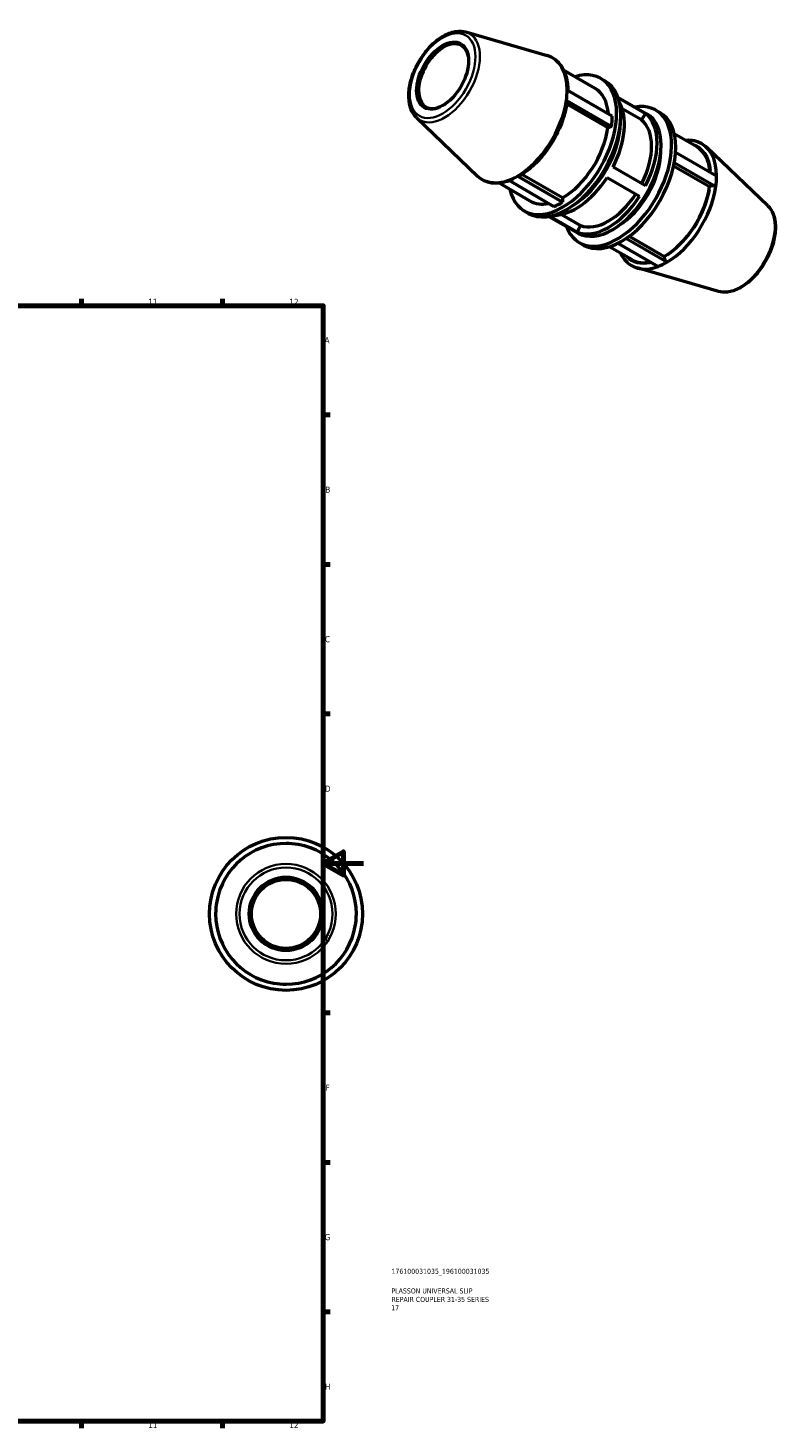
# Model space of a CAD drawing. Header units: millimetres. Extents: x -51 to 1047, y 0 to 718.
# Tile 3 of 3: x 674 to 1047, y 17 to 712. Entities that reach past the tile are written whole.
import ezdxf

# ---------------------------------------------------------------- set-up
doc = ezdxf.new("R2010")
doc.units = ezdxf.units.MM
for name, color, linetype, lineweight in [('Border (ANSI)', 7, 'Continuous', 70), ('Title (ISO)', 7, 'Continuous', 50), ('Visible (ANSI)', 7, 'Continuous', 50), ('Visible Narrow (ANSI)', 7, 'Continuous', 35)]:
    doc.layers.add(name, color=color, linetype=linetype, lineweight=lineweight)
doc.styles.add('Note Text (ANSI)', font='tahoma.ttf')
doc.styles.add('Note Text (ISO)', font='tahoma.ttf')

# ---------------------------------------------------------------- blocks, each defined once
blk = doc.blocks.new('Borders Default Border')
at = {"layer": 'Border (ANSI)'}
for p, q in [((700.83, 574), (700.83, 577.45)), ((770.92, 574), (770.92, 577.45)), ((821, 519.75), (824.45, 519.75)), ((821, 445.5), (824.45, 445.5)), ((821, 371.25), (824.45, 371.25)), ((821, 222.75), (824.45, 222.75)), ((821, 148.5), (824.45, 148.5)), ((821, 74.25), (824.45, 74.25)), ((700.83, 20), (700.83, 16.55)), ((770.92, 20), (770.92, 16.55))]:
    blk.add_line(p, q, dxfattribs=at)
at = {"layer": 'Border (ANSI)', "flags": 128}
for points in [[(20, 20), (20, 574), (821, 574), (821, 20), (20, 20)], [(841, 297), (821, 297), (831, 302.77), (831, 291.23), (821, 297)]]:
    blk.add_lwpolyline(points, dxfattribs=at)
at = {"layer": 'Border (ANSI)', "attachment_point": 7, "style": 'Note Text (ANSI)'}
for s, insert, char_height in [('11', (734.04, 574.4), 3.048), ('12', (804.13, 574.4), 3.048), ('A', (821.63, 555.35), 3.05), ('B', (821.99, 481.1), 3.05), ('C', (821.8, 406.8), 3.05), ('D', (821.81, 332.6), 3.05), ('E', (822.05, 258.35), 3.05), ('F', (822.14, 184.1), 3.05), ('G', (821.66, 109.79), 3.05), ('H', (821.81, 35.6), 3.05), ('11', (734.04, 16.55), 3.048), ('12', (804.13, 16.55), 3.048)]:
    blk.add_mtext(s, dxfattribs=dict(at, insert=insert, char_height=char_height))
blk = doc.blocks.new('Title Blocks ISO')
at = {"layer": 'Title (ISO)', "color": 232, "true_color": 0xca0064, "style": 'Note Text (ISO)'}
for tag, p in [('PART_NUMBER_001', (33.84, 73.13)), ('DESCRIPTION_001', (33.84, 63.4)), ('DESCRIPTION_003', (33.71, 55)), ('DESCRIPTION_002', (33.84, 59.18))]:
    blk.add_attdef(tag, p, '', height=2.5, dxfattribs=at)

msp = doc.modelspace()

# ---------------------------------------------------------------- linework, layer by layer
at = {"layer": 'Visible (ANSI)'}
for p, q in [((891.74, 709.988), (932.176, 698.331)), ((955.957, 681.971), (940.365, 690.95)), ((958.801, 686.911), (960.824, 685.746)), ((941.722, 675.971), (964.183, 663.037)), ((964.559, 668.216), (942.097, 681.151)), ((967.225, 677.675), (981.679, 669.352)), ((967.297, 677.477), (981.115, 669.519)), ((962.331, 662.348), (941.937, 674.092)), ((979.056, 666.337), (969.486, 671.848)), ((981.115, 669.519), (979.056, 666.337)), ((986.103, 671.189), (988.125, 670.024)), ((867.255, 667.469), (897.633, 638.346)), ((964.183, 663.037), (962.331, 662.348)), ((1006.494, 652.869), (995.309, 659.31)), ((1016.344, 638.395), (995.953, 650.137)), ((1041.745, 623.605), (1011.367, 652.728)), ((981.115, 633.575), (964.936, 642.891)), ((995.017, 643.525), (1012.868, 633.245)), ((995.329, 645.101), (1015.968, 633.216)), ((923.719, 625.99), (908.127, 634.969)), ((913.084, 636.296), (935.546, 623.361)), ((939.838, 625.399), (917.377, 638.334)), ((939.838, 627.574), (919.619, 639.217)), ((961.955, 637.728), (978.134, 628.412)), ((1013.276, 633.397), (1012.868, 633.245)), ((939.838, 627.574), (939.838, 625.399)), ((920.875, 621.05), (922.897, 619.886)), ((939.251, 619.366), (948.772, 613.883)), ((933.091, 618.4), (947.545, 610.077)), ((947.045, 610.509), (933.281, 618.435)), ((948.772, 613.883), (947.045, 610.509)), ((948.176, 605.328), (950.199, 604.164)), ((967.342, 605.051), (987.33, 593.54)), ((991.623, 595.578), (971.239, 607.316)), ((972.94, 608.512), (990.375, 598.471)), ((974.256, 596.888), (963.071, 603.329)), ((990.375, 598.471), (990.375, 597.992)), ((1017.26, 581.087), (976.824, 592.743))]:
    msp.add_line(p, q, dxfattribs=at)
for radius in [38, 18.26, 17.649, 17.15]:
    msp.add_circle((802.464, 271.927), radius, dxfattribs=at)
for start, end in [(90, 170), (80, 90), (0, 80), (170, 180), (180, 260), (350, 0), (270, 350), (260, 270)]:
    msp.add_arc((802.464, 271.927), 34.96, start, end, dxfattribs=at)
msp.add_ellipse((880.254, 688.293), major_axis=(9.112, 15.824), ratio=0.5780931, dxfattribs=at)
for centre, major_axis, ratio, start_param, end_param in [((880.781, 687.989), (-8.807, -15.294), 0.5780931, 2.545387, 6.879391), ((917.377, 666.915), (17.446, 30.296), 0.5780931, 5.4958534, 6.4248131), ((939.838, 653.98), (18.963, 32.93), 0.5780931, 2.5867816, 6.8379963), ((941.86, 652.816), (18.963, 32.93), 0.5780931, 3.1415927, 6.2831853), ((939.838, 653.98), (16.119, 27.991), 0.5780931, 5.5816585, 6.2831853), ((917.377, 666.915), (-17.446, -30.296), 0.5780931, 0.7834645, 2.1797279), ((917.377, 666.915), (-17.446, -30.296), 0.5780931, 2.1797279, 2.3542608), ((940.041, 675.571), (2.08, -0.292), 0.4667283, 0, 0.6981839), ((967.14, 638.259), (18.963, 32.93), 0.5780931, 2.6905658, 6.7342121), ((946.411, 650.196), (17.067, 29.637), 0.5780931, 4.7977217, 5.969234), ((964.612, 639.714), (17.067, 29.637), 0.5780931, 3.1415927, 6.2831853), ((969.162, 637.094), (18.963, 32.93), 0.5780931, 3.1415927, 6.2831853), ((939.838, 653.98), (-17.446, -30.296), 0.5780931, 2.1797279, 2.3542608), ((962.589, 640.879), (17.067, 29.637), 0.5780931, 4.7977217, 6.1939851), ((939.838, 653.98), (-16.119, -27.991), 0.5780931, 0.7834645, 2.1797279), ((944.388, 651.36), (-17.067, -29.637), 0.5780931, 0.8054261, 2.3361666), ((962.589, 640.879), (15.171, 26.344), 0.5780931, 4.8084194, 6.1939851), ((991.623, 624.16), (17.446, 30.296), 0.5780931, 5.4958534, 6.3979212), ((967.14, 638.259), (-15.171, -26.344), 0.5780931, 0.7996811, 2.3419116), ((990.375, 624.878), (16.119, 27.991), 0.5780931, 5.5816585, 6.2831853), ((917.377, 666.915), (-17.446, -30.296), 0.5780931, 6.1415575, 6.8921168), ((917.377, 666.915), (-17.446, -30.296), 0.5780931, 0.6089315, 0.7834645), ((917.14, 640.165), (1.048, -1.82), 0.5780931, 5.6599291, 6.2831853), ((946.411, 650.196), (-17.067, -29.637), 0.5780931, 0.3139513, 1.4815962), ((990.375, 624.878), (-16.119, -27.991), 0.5780931, 0.7834645, 2.1797279), ((991.623, 624.16), (-17.446, -30.296), 0.5780931, 0.7834645, 2.1797279), ((1014.761, 632.542), (2.08, -0.292), 0.4667283, 1.0186004, 2.4291885), ((991.623, 624.16), (-17.446, -30.296), 0.5780931, 2.1797279, 2.3542608), ((939.838, 653.98), (-16.119, -27.991), 0.5780931, 0, 0.478231), ((962.589, 640.879), (-17.067, -29.637), 0.5780931, 0.0853328, 1.4815962), ((962.589, 640.879), (-15.171, -26.344), 0.5780931, 0.0853328, 1.4704106), ((939.838, 653.98), (-17.446, -30.296), 0.5780931, 0.6089315, 0.7834645), ((991.623, 624.16), (-17.446, -30.296), 0.5780931, 6.1684494, 6.8921168), ((990.375, 624.878), (-16.119, -27.991), 0.5780931, 0, 0.478231), ((991.623, 624.16), (-17.446, -30.296), 0.5780931, 0.6089315, 0.7834645), ((991.86, 597.137), (-1.048, 1.82), 0.5780931, 0.7873319, 2.1979199)]:
    msp.add_ellipse(centre, major_axis=major_axis, ratio=ratio, start_param=start_param, end_param=end_param, dxfattribs=at)
for points, knots in [([(867.255, 667.469), (866.111, 668.566), (865.217, 669.954), (863.897, 673.275), (863.523, 675.252), (863.368, 679.585), (863.615, 681.958), (864.706, 686.798), (865.55, 689.266), (867.737, 694.05), (869.076, 696.366), (872.124, 700.633), (873.831, 702.583), (877.465, 705.929), (879.392, 707.322), (883.3, 709.387), (885.283, 710.059), (888.781, 710.493), (890.316, 710.398), (891.74, 709.988)], [4.0666849, 4.0666849, 4.0666849, 4.0666849, 4.3546206, 4.3546206, 4.6719383, 4.6719383, 5.0034574, 5.0034574, 5.3344965, 5.3344965, 5.6638648, 5.6638648, 5.993252, 5.993252, 6.3243229, 6.3243229, 6.6557923, 6.6557923, 6.925022, 6.925022, 6.925022, 6.925022]), ([(936.713, 695.857), (937.482, 695.183), (938.181, 694.417), (939.421, 692.728), (939.964, 691.805), (940.891, 689.829), (941.276, 688.775), (941.888, 686.559), (942.117, 685.397), (942.401, 683.133), (942.475, 682.042), (942.491, 680.924)], [0.89820038, 0.89820038, 0.89820038, 0.89820038, 1.03271957, 1.03271957, 1.16723876, 1.16723876, 1.30175795, 1.30175795, 1.43627714, 1.43627714, 1.55397948, 1.55397948, 1.55397948, 1.55397948]), ([(942.121, 675.279), (941.725, 672.455), (941.018, 669.537), (939.042, 663.715), (937.773, 660.812), (934.769, 655.224), (933.034, 652.541), (929.22, 647.589), (927.141, 645.321), (922.781, 641.364), (920.5, 639.676), (918.188, 638.345)], [1.7453293, 1.7453293, 1.7453293, 1.7453293, 2.0245819, 2.0245819, 2.3038346, 2.3038346, 2.5830873, 2.5830873, 2.86234, 2.86234, 3.1415927, 3.1415927, 3.1415927, 3.1415927]), ([(1006.95, 655.411), (1006.238, 655.651), (1005.502, 655.833), (1003.995, 656.082), (1003.224, 656.149), (1001.923, 656.165), (1001.4, 656.148), (1000.873, 656.106)], [5.61445678, 5.61445678, 5.61445678, 5.61445678, 5.7132959, 5.7132959, 5.81213502, 5.81213502, 5.87744434, 5.87744434, 5.87744434, 5.87744434]), ([(913.391, 636.119), (912.717, 635.883), (912.044, 635.68), (910.558, 635.306), (909.746, 635.152), (908.139, 634.952), (907.343, 634.906), (905.776, 634.926), (905.005, 634.993), (903.498, 635.241), (902.762, 635.424), (902.051, 635.664)], [3.33389965, 3.33389965, 3.33389965, 3.33389965, 3.4149647, 3.4149647, 3.51380382, 3.51380382, 3.61264294, 3.61264294, 3.71148206, 3.71148206, 3.81032118, 3.81032118, 3.81032118, 3.81032118]), ([(1041.745, 623.605), (1042.889, 622.509), (1043.783, 621.121), (1045.103, 617.799), (1045.478, 615.823), (1045.632, 611.489), (1045.385, 609.117), (1044.294, 604.276), (1043.45, 601.809), (1041.264, 597.025), (1039.924, 594.708), (1036.876, 590.441), (1035.169, 588.491), (1031.535, 585.146), (1029.608, 583.752), (1025.7, 581.688), (1023.717, 581.016), (1020.219, 580.582), (1018.684, 580.676), (1017.26, 581.087)], [0.9250922, 0.9250922, 0.9250922, 0.9250922, 1.213028, 1.213028, 1.5303456, 1.5303456, 1.8618647, 1.8618647, 2.1929039, 2.1929039, 2.5222722, 2.5222722, 2.8516593, 2.8516593, 3.1827303, 3.1827303, 3.5141996, 3.5141996, 3.7834293, 3.7834293, 3.7834293, 3.7834293]), ([(968.635, 600.125), (969.085, 599.186), (969.606, 598.308), (970.819, 596.657), (971.518, 595.891), (972.287, 595.218)], [1.98040471, 1.98040471, 1.98040471, 1.98040471, 2.10887308, 2.10887308, 2.24339227, 2.24339227, 2.24339227, 2.24339227])]:
    msp.add_open_spline(points, degree=3, knots=knots, dxfattribs=at)
at = {"layer": 'Visible Narrow (ANSI)'}
for radius in [24.781, 23.064]:
    msp.add_circle((802.464, 271.927), radius, dxfattribs=at)
msp.add_ellipse((880.254, 688.293), major_axis=(11.51, 19.987), ratio=0.5780931, dxfattribs=at)
for centre, major_axis, start_param, end_param in [((881.249, 687.719), (-12.366, -21.474), 0.0296146, 3.111978), ((990.375, 624.878), (16.412, 28.499), 5.6063728, 6.4268097), ((990.375, 624.878), (-16.412, -28.499), 0.8532776, 2.1099147), ((1027.751, 603.355), (12.366, 21.474), 3.4261373, 5.9986407), ((990.375, 624.878), (-16.412, -28.499), 6.1290208, 6.7597365)]:
    msp.add_ellipse(centre, major_axis=major_axis, ratio=0.5780931, start_param=start_param, end_param=end_param, dxfattribs=at)

# ---------------------------------------------------------------- block references
msp.add_blockref('Borders Default Border', (0, 0))
msp.add_blockref('Title Blocks ISO', (821, 20)).add_auto_attribs({'PART_NUMBER_001': '176100031035_196100031035', 'DESCRIPTION_001': 'PLASSON UNIVERSAL SLIP', 'DESCRIPTION_002': 'REPAIR COUPLER 31-35 SERIES', 'DESCRIPTION_003': '17'})

doc.saveas('drawing.dxf')
